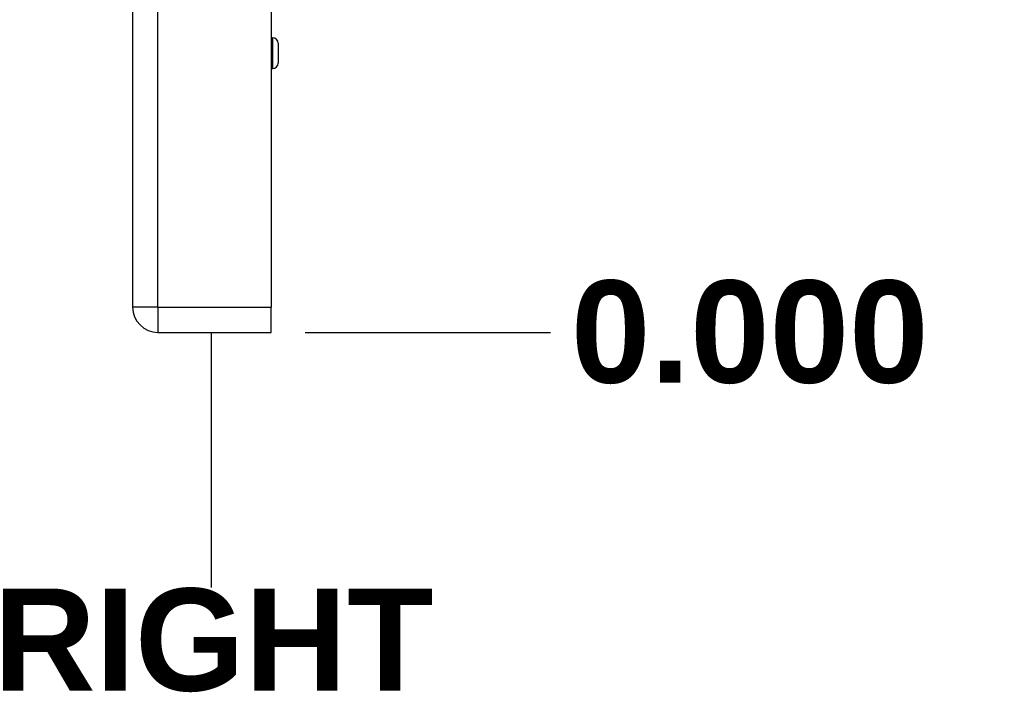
# Model space of a CAD drawing. Header units: inches. Extents: x 0 to 120, y -11 to 78.
# Tile 72 of 90: x 84.7 to 93.03, y 16.52 to 22.23. Entities that reach past the tile are written whole.
import ezdxf

# ---------------------------------------------------------------- set-up
doc = ezdxf.new("R2010")
doc.units = ezdxf.units.IN
doc.header["$LTSCALE"] = 7.213522
doc.header["$MEASUREMENT"] = 0
doc.layers.get('0').update_dxf_attribs({"lineweight": 25})
for name, color, linetype, lineweight in [('Dimensions(ANSI)', 7, 'Continuous', 25), ('Sketch Geometry(ANSI)', 7, 'Continuous', 25), ('Symbols(ANSI)', 7, 'Continuous', 25), ('Visible Edges(ANSI)', 7, 'Continuous', 25), ('Visible Tangent Edges(ANSI)', 7, 'Continuous', 25)]:
    doc.layers.add(name, color=color, linetype=linetype, lineweight=lineweight)
doc.styles.add('Dimension-ANSI', font='arialbd.ttf')
doc.dimstyles.new('INCH-ANSI', dxfattribs={"dimscale": 7.213522, "dimtxt": 0.12, "dimasz": 0.098425, "dimexe": 0.04, "dimexo": 0.04, "dimgap": 0.031496, "dimtad": 0, "dimtih": 1, "dimtoh": 1, "dimdec": 3, "dimzin": 0, "dimdsep": 46, "dimtxsty": 'Dimension-ANSI', "dimcen": 0.09, "dimdle": 0.312, "dimclrd": 179, "dimclre": 179, "dimclrt": 7, "dimadec": 1, "dimazin": 0, "dimtfac": 1, "dimtdec": 3, "dimtofl": 0, "dimtmove": 0, "dimatfit": 3, "dimfxl": 1, "dimtolj": 1, "dimtzin": 4, "dimlwd": 25, "dimlwe": 25, "dimarcsym": 0})

# ---------------------------------------------------------------- blocks, each defined once
blk = doc.blocks.new('*D18')
at = {"layer": 'Defpoints', "color": 0, "linetype": 'Continuous', "transparency": 16777216}
for p in [(86.8264, 19.5782), (86.8264, 19.5782), (89.1908, 19.5782)]:
    blk.add_point(p, dxfattribs=at)
at = {"layer": 'Dimensions(ANSI)', "color": 179, "linetype": 'Continuous', "lineweight": 25, "true_color": 0x262658, "transparency": 16777216}
blk.add_line((87.115, 19.5782), (89.1908, 19.5782), dxfattribs=at)
at = {"layer": 'Dimensions(ANSI)', "color": 7, "linetype": 'Continuous', "lineweight": 25, "transparency": 16777216, "insert": (90.8759, 19.5782), "char_height": 0.86562, "attachment_point": 5, "style": 'Dimension-ANSI'}
blk.add_mtext('\\A1;0.000', dxfattribs=at)
blk = doc.blocks.new('*D19')
at = {"layer": 'Defpoints', "color": 0, "linetype": 'Continuous', "transparency": 16777216}
for p in [(86.8264, 63.2241), (89.1908, 63.2241), (86.8264, 19.5782)]:
    blk.add_point(p, dxfattribs=at)
at = {"layer": 'Dimensions(ANSI)', "color": 179, "linetype": 'Continuous', "lineweight": 25, "true_color": 0x262658, "transparency": 16777216}
blk.add_line((87.115, 63.2241), (89.1908, 63.2241), dxfattribs=at)
at = {"layer": 'Dimensions(ANSI)', "color": 7, "linetype": 'Continuous', "lineweight": 25, "transparency": 16777216, "insert": (91.2263, 63.2241), "char_height": 0.86562, "attachment_point": 5, "style": 'Dimension-ANSI'}
blk.add_mtext('\\A1;29.803', dxfattribs=at)
blk = doc.blocks.new('RIGHT')
at = {"layer": 'Sketch Geometry(ANSI)'}
blk.add_line((0, 0.15), (0, -0.15), dxfattribs=at)
at = {"layer": 'Symbols(ANSI)', "color": 7, "insert": (0, -0.2119), "char_height": 0.12, "attachment_point": 5, "style": 'Dimension-ANSI'}
blk.add_mtext('\\fArial|b1|i0;RIGHT', dxfattribs=at)

msp = doc.modelspace()

# ---------------------------------------------------------------- linework, layer by layer
at = {"layer": 'Visible Edges(ANSI)'}
for p, q in [((85.6548, 63.0103), (85.6548, 19.792)), ((86.8264, 63.0103), (86.8264, 19.792)), ((86.8264, 22.0717), (86.8395, 22.0717)), ((86.8856, 22.0256), (86.8856, 21.8584)), ((86.8264, 21.8122), (86.8395, 21.8122)), ((86.8264, 19.5782), (86.8264, 19.792)), ((85.8686, 19.5782), (86.8264, 19.5782))]:
    msp.add_line(p, q, dxfattribs=at)
for centre, radius, start, end in [((86.8395, 22.0256), 0.0461, 0, 90), ((86.8395, 21.8584), 0.0461, 270, 0), ((85.8686, 19.792), 0.2138, 180, 270)]:
    msp.add_arc(centre, radius, start, end, dxfattribs=at)
at = {"layer": 'Visible Tangent Edges(ANSI)'}
for p, q in [((85.8686, 19.792), (85.8686, 63.0103)), ((86.8395, 21.8122), (86.8395, 22.0717)), ((85.8686, 19.792), (85.6548, 19.792)), ((85.8686, 19.792), (85.8686, 19.5782)), ((85.8686, 19.792), (86.8264, 19.792))]:
    msp.add_line(p, q, dxfattribs=at)

# ---------------------------------------------------------------- block references
at = {"xscale": 7.213521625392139, "yscale": 7.213521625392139, "zscale": 7.213521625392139}
msp.add_blockref('RIGHT', (86.3182, 18.499), dxfattribs=at)

# ---------------------------------------------------------------- dimensions: what is measured, and where the dimension line sits
at = {"layer": 'Dimensions(ANSI)', "color": 179, "linetype": 'Continuous', "lineweight": 25, "true_color": 0x262658}
for feature_location, offset, origin, picture, middle in [((86.8264, 63.2241), (2.3644, 0), (86.8264, 19.5782), '*D19', (91.2263, 63.2241)), ((86.8264179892, 19.5781564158), (2.3644025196, 0), (86.8264179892, 19.5781564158), '*D18', (90.8758777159, 19.5781564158))]:
    dim = msp.add_ordinate_dim(feature_location=feature_location, offset=offset, dtype=0, origin=origin, dimstyle='INCH-ANSI', override={"dimgap": 0.031496, "dimtad": 0, "dimdec": 3, "dimlfac": 0.682835, "dimtol": 0, "dimlim": 0, "dimtp": 0, "dimtm": 0, "dimtdec": 3}, dxfattribs=at)
    dim.commit()
    dim.dimension.update_dxf_attribs({"geometry": picture, "text_midpoint": middle})

doc.saveas('drawing.dxf')
